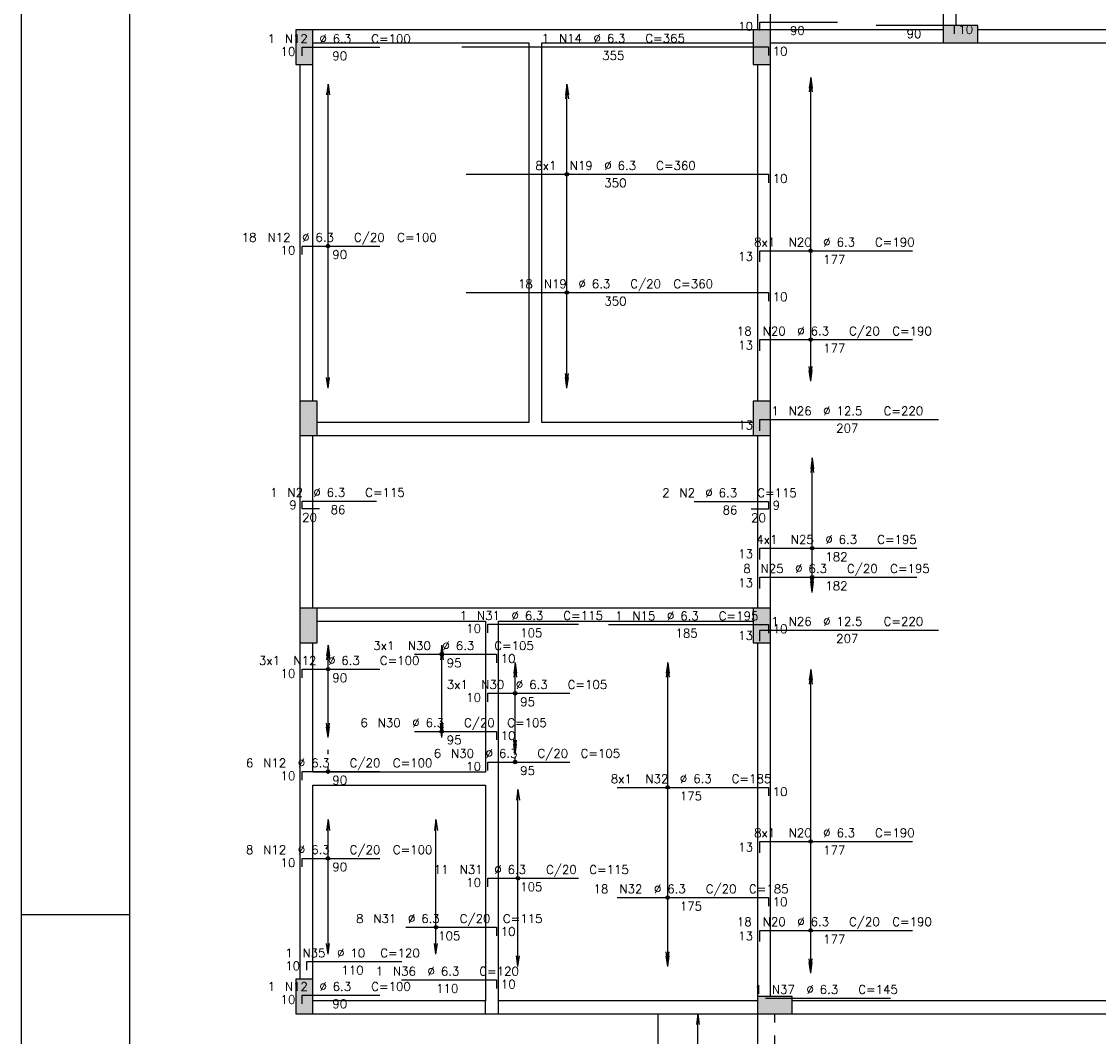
# Model space of a CAD drawing. Extents: x 0 to 119, y 0 to 84.
# Tile 2 of 8: x 0 to 25, y 27 to 50. Entities that reach past the tile are written whole.
import ezdxf

# ---------------------------------------------------------------- set-up
doc = ezdxf.new("R2010")
doc.units = 0
doc.header["$MEASUREMENT"] = 0
doc.linetypes.add('ESTILO_TQS_0001', pattern=[1, 0.7, -0.3])
doc.linetypes.add('ESTILO_TQS_0002', pattern=[0.4, 0.1, -0.3])
for name, color, linetype in [('1', 1, 'CONTINUOUS'), ('2', 2, 'CONTINUOUS'), ('6', 6, 'CONTINUOUS'), ('8', 8, 'CONTINUOUS'), ('9', 9, 'CONTINUOUS')]:
    doc.layers.add(name, color=color, linetype=linetype)
doc.styles.get("Standard").update_dxf_attribs({"font": 'ROMANS.SHX'})

msp = doc.modelspace()

# ---------------------------------------------------------------- linework, layer by layer
at = {"layer": '1', "linetype": 'Continuous'}
for p, q in [((0, 0), (0, 84.1)), ((21.75, 50.1), (21.75, 50.1)), ((6.55, 49.8), (6.55, 49.8)), ((17.15, 49.8), (17.15, 49.8)), ((6.65, 41.2), (6.65, 41.2)), ((17.15, 41.2), (17.15, 41.2)), ((6.65, 36.4), (6.65, 36.4)), ((17.15, 36.4), (17.15, 36.4)), ((0, 29.7), (2.5, 29.7)), ((6.55, 27.8), (6.55, 27.8)), ((17.45, 27.6), (17.45, 27.6)), ((14.75, 14.2), (14.75, 27.4))]:
    msp.add_line(p, q, dxfattribs=at)
at = {"layer": '1', "linetype": 'ESTILO_TQS_0002'}
for p, q in [((7.1, 33.014), (7.1, 33.8)), ((11.433, 33.235), (11.433, 33.4))]:
    msp.add_line(p, q, dxfattribs=at)
at = {"layer": '1', "linetype": 'Continuous'}
for points in [[(17.05, 56.2), (17.05, 50.2)], [(17.35, 50.2), (17.35, 56.2)], [(21.35, 56.2), (21.35, 50.3)], [(21.65, 50.3), (21.65, 56.2)], [(11.9, 50.2), (6.75, 50.2)], [(16.95, 50.2), (11.9, 50.2)], [(21.35, 50.2), (17.35, 50.2)], [(29.75, 50.2), (22.15, 50.2)], [(6.75, 49.9), (11.75, 49.9)], [(11.75, 49.9), (11.75, 41.1)], [(12.05, 49.9), (16.95, 49.9)], [(12.05, 41.1), (12.05, 49.9)], [(17.35, 49.9), (21.35, 49.9)], [(22.15, 49.9), (29.75, 49.9)], [(6.45, 49.4), (6.45, 41.6)], [(6.75, 41.6), (6.75, 49.4)], [(17.05, 49.4), (17.05, 41.6)], [(17.35, 41.6), (17.35, 49.4)], [(11.75, 41.1), (6.85, 41.1)], [(16.95, 41.1), (12.05, 41.1)], [(6.45, 40.8), (6.45, 36.8)], [(6.75, 36.8), (6.75, 40.8)], [(6.85, 40.8), (11.9, 40.8)], [(11.9, 40.8), (16.95, 40.8)], [(17.05, 40.8), (17.05, 36.8)], [(17.35, 36.8), (17.35, 40.8)], [(10.9, 36.8), (6.85, 36.8)], [(16.95, 36.8), (10.9, 36.8)], [(6.85, 36.5), (10.75, 36.5)], [(10.75, 36.5), (10.75, 33)], [(11.05, 36.5), (16.95, 36.5)], [(11.05, 32.85), (11.05, 36.5)], [(6.45, 36), (6.45, 32.85)], [(6.75, 33), (6.75, 36)], [(17.05, 36), (17.05, 27.8)], [(17.35, 27.8), (17.35, 36)], [(10.75, 33), (6.75, 33)], [(6.45, 32.85), (6.45, 28.2)], [(6.75, 28.2), (6.75, 32.7)], [(6.75, 32.7), (10.75, 32.7)], [(10.75, 32.7), (10.75, 27.7)], [(11.05, 27.7), (11.05, 32.85)], [(10.75, 27.7), (6.75, 27.7)], [(10.75, 27.4), (10.75, 27.7)], [(17.05, 27.7), (11.05, 27.7)], [(11.05, 27.4), (11.05, 27.7)], [(29.25, 27.7), (17.85, 27.7)], [(6.75, 27.4), (10.9, 27.4)], [(10.9, 27.4), (17.05, 27.4)], [(17.85, 27.4), (29.25, 27.4)]]:
    msp.add_lwpolyline(points, dxfattribs=at)
at = {"layer": '2', "linetype": 'Continuous'}
for p, q in [((7.1, 48.94), (7.067, 48.692)), ((7.1, 41.9), (7.1, 48.94)), ((7.1, 48.94), (7.133, 48.692)), ((7.1, 48.94), (7.1, 48.94)), ((12.633, 48.94), (12.6, 48.692)), ((12.633, 41.9), (12.633, 48.94)), ((12.633, 48.94), (12.666, 48.692)), ((12.633, 48.94), (12.633, 48.94)), ((18.28, 49.1), (18.247, 48.852)), ((18.28, 49.01), (18.247, 48.762)), ((18.28, 42.06), (18.28, 49.1)), ((18.28, 49.1), (18.313, 48.852)), ((18.28, 49.1), (18.28, 49.1)), ((18.28, 42.15), (18.28, 49.01)), ((18.28, 49.01), (18.313, 48.762)), ((18.28, 49.01), (18.28, 49.01)), ((12.633, 48.85), (12.6, 48.602)), ((12.633, 41.99), (12.633, 48.85)), ((12.633, 48.85), (12.666, 48.602)), ((12.633, 48.85), (12.633, 48.85)), ((12.633, 41.99), (12.6, 42.238)), ((12.633, 41.99), (12.666, 42.238)), ((18.28, 42.15), (18.247, 42.398)), ((18.28, 42.06), (18.247, 42.308)), ((18.28, 42.15), (18.313, 42.398)), ((18.28, 42.06), (18.313, 42.308)), ((7.1, 41.9), (7.067, 42.148)), ((7.1, 41.9), (7.133, 42.148)), ((12.633, 41.9), (12.6, 42.148)), ((12.633, 41.9), (12.666, 42.148)), ((12.633, 41.99), (12.633, 41.99)), ((18.28, 42.15), (18.28, 42.15)), ((18.28, 42.06), (18.28, 42.06)), ((7.1, 41.9), (7.1, 41.9)), ((12.633, 41.9), (12.633, 41.9)), ((18.313, 40.28), (18.281, 40.032)), ((18.313, 40.19), (18.281, 39.942)), ((18.313, 37.16), (18.313, 40.28)), ((18.313, 40.28), (18.346, 40.032)), ((18.313, 40.28), (18.313, 40.28)), ((18.313, 37.25), (18.313, 40.19)), ((18.313, 40.19), (18.346, 39.942)), ((18.313, 40.19), (18.313, 40.19)), ((18.313, 37.25), (18.281, 37.498)), ((18.313, 37.25), (18.346, 37.498)), ((18.313, 37.16), (18.281, 37.408)), ((18.313, 37.16), (18.346, 37.408)), ((18.313, 37.25), (18.313, 37.25)), ((18.313, 37.16), (18.313, 37.16)), ((7.1, 35.94), (7.067, 35.692)), ((7.1, 33.8), (7.1, 35.94)), ((7.1, 35.94), (7.133, 35.692)), ((7.1, 35.94), (7.1, 35.94)), ((9.733, 35.94), (9.701, 35.692)), ((9.733, 33.8), (9.733, 35.94)), ((9.733, 35.94), (9.766, 35.692)), ((9.733, 35.94), (9.733, 35.94)), ((7.1, 35.85), (7.067, 35.602)), ((7.1, 33.89), (7.1, 35.85)), ((7.1, 35.85), (7.133, 35.602)), ((7.1, 35.85), (7.1, 35.85)), ((9.733, 35.85), (9.701, 35.602)), ((9.733, 33.89), (9.733, 35.85)), ((9.733, 35.85), (9.766, 35.602)), ((9.733, 35.85), (9.733, 35.85)), ((11.433, 35.54), (11.401, 35.292)), ((11.433, 35.45), (11.401, 35.202)), ((11.433, 33.4), (11.433, 35.54)), ((11.433, 35.54), (11.466, 35.292)), ((11.433, 35.54), (11.433, 35.54)), ((11.433, 33.49), (11.433, 35.45)), ((11.433, 35.45), (11.466, 35.202)), ((11.433, 35.45), (11.433, 35.45)), ((14.967, 35.54), (14.934, 35.292)), ((14.967, 35.45), (14.934, 35.202)), ((14.967, 28.5), (14.967, 35.54)), ((14.967, 35.54), (14.999, 35.292)), ((14.967, 35.54), (14.967, 35.54)), ((14.967, 28.59), (14.967, 35.45)), ((14.967, 35.45), (14.999, 35.202)), ((14.967, 35.45), (14.967, 35.45)), ((18.28, 35.38), (18.247, 35.132)), ((18.28, 35.29), (18.247, 35.042)), ((18.28, 28.34), (18.28, 35.38)), ((18.28, 35.38), (18.313, 35.132)), ((18.28, 35.38), (18.28, 35.38)), ((18.28, 28.43), (18.28, 35.29)), ((18.28, 35.29), (18.313, 35.042)), ((18.28, 35.29), (18.28, 35.29)), ((7.1, 33.89), (7.067, 34.138)), ((7.1, 33.8), (7.067, 34.048)), ((7.1, 33.89), (7.133, 34.138)), ((7.1, 33.8), (7.133, 34.048)), ((9.733, 33.89), (9.701, 34.138)), ((9.733, 33.8), (9.701, 34.048)), ((9.733, 33.89), (9.766, 34.138)), ((9.733, 33.8), (9.766, 34.048)), ((7.1, 33.89), (7.1, 33.89)), ((7.1, 33.8), (7.1, 33.8)), ((9.733, 33.89), (9.733, 33.89)), ((9.733, 33.8), (9.733, 33.8)), ((11.433, 33.49), (11.401, 33.738)), ((11.433, 33.49), (11.466, 33.738)), ((11.433, 33.4), (11.401, 33.648)), ((11.433, 33.4), (11.466, 33.648)), ((11.433, 33.49), (11.433, 33.49)), ((11.433, 33.4), (11.433, 33.4)), ((11.5, 32.6), (11.467, 32.352)), ((11.5, 28.5), (11.5, 32.6)), ((11.5, 32.6), (11.533, 32.352)), ((11.5, 32.6), (11.5, 32.6)), ((7.1, 31.9), (7.067, 31.652)), ((7.1, 28.78), (7.1, 31.9)), ((7.1, 31.9), (7.133, 31.652)), ((7.1, 31.9), (7.1, 31.9)), ((9.6, 31.9), (9.567, 31.652)), ((9.6, 28.78), (9.6, 31.9)), ((9.6, 31.9), (9.633, 31.652)), ((9.6, 31.9), (9.6, 31.9)), ((7.1, 28.78), (7.067, 29.028)), ((7.1, 28.78), (7.133, 29.028)), ((9.6, 28.78), (9.567, 29.028)), ((9.6, 28.78), (9.633, 29.028)), ((7.1, 28.78), (7.1, 28.78)), ((9.6, 28.78), (9.6, 28.78)), ((11.5, 28.5), (11.467, 28.748)), ((11.5, 28.5), (11.533, 28.748)), ((14.967, 28.59), (14.934, 28.838)), ((14.967, 28.5), (14.934, 28.748)), ((14.967, 28.59), (14.999, 28.838)), ((14.967, 28.5), (14.999, 28.748)), ((11.5, 28.5), (11.5, 28.5)), ((14.967, 28.59), (14.967, 28.59)), ((14.967, 28.5), (14.967, 28.5)), ((18.28, 28.43), (18.247, 28.678)), ((18.28, 28.34), (18.247, 28.588)), ((18.28, 28.43), (18.313, 28.678)), ((18.28, 28.34), (18.313, 28.588)), ((18.28, 28.43), (18.28, 28.43)), ((18.28, 28.34), (18.28, 28.34)), ((15.667, 27.4), (15.634, 27.152)), ((15.667, 20.05), (15.667, 27.4)), ((15.667, 27.4), (15.699, 27.152)), ((15.667, 27.4), (15.667, 27.4))]:
    msp.add_line(p, q, dxfattribs=at)
for points in [[(6.35, 49.4), (6.75, 49.4), (6.75, 50.2), (6.35, 50.2), (6.35, 49.4)], [(16.95, 49.4), (17.35, 49.4), (17.35, 50.2), (16.95, 50.2), (16.95, 49.4)], [(22.15, 49.9), (22.15, 50.3), (21.35, 50.3), (21.35, 49.9), (22.15, 49.9)], [(6.45, 40.8), (6.85, 40.8), (6.85, 41.6), (6.45, 41.6), (6.45, 40.8)], [(16.95, 40.8), (17.35, 40.8), (17.35, 41.6), (16.95, 41.6), (16.95, 40.8)], [(6.45, 36), (6.85, 36), (6.85, 36.8), (6.45, 36.8), (6.45, 36)], [(16.95, 36), (17.35, 36), (17.35, 36.8), (16.95, 36.8), (16.95, 36)], [(6.35, 27.4), (6.75, 27.4), (6.75, 28.2), (6.35, 28.2), (6.35, 27.4)], [(17.05, 27.8), (17.05, 27.4), (17.85, 27.4), (17.85, 27.8), (17.05, 27.8)]]:
    msp.add_lwpolyline(points, dxfattribs=at)
for centre, radius in [((12.633, 46.854), 0.0416), ((12.633, 46.854), 0.0208), ((7.1, 45.192), 0.0416), ((7.1, 45.192), 0.0208), ((18.28, 45.082), 0.0416), ((18.28, 45.082), 0.0208), ((12.633, 44.114), 0.0416), ((12.633, 44.114), 0.0208), ((18.28, 43.022), 0.0416), ((18.28, 43.022), 0.0208), ((18.313, 38.19), 0.0416), ((18.313, 38.19), 0.0208), ((18.313, 37.517), 0.0416), ((18.313, 37.517), 0.0208), ((9.733, 35.731), 0.0416), ((9.733, 35.731), 0.0208), ((7.1, 35.386), 0.0416), ((7.1, 35.386), 0.0208), ((11.433, 34.829), 0.0416), ((11.433, 34.829), 0.0208), ((9.733, 33.946), 0.0416), ((9.733, 33.946), 0.0208), ((11.433, 33.235), 0.0416), ((11.433, 33.235), 0.0208), ((7.1, 33.014), 0.0416), ((7.1, 33.014), 0.0208), ((14.967, 32.648), 0.0416), ((14.967, 32.648), 0.0208), ((18.28, 31.394), 0.0416), ((18.28, 31.394), 0.0208), ((7.1, 31.003), 0.0416), ((7.1, 31.003), 0.0208), ((11.5, 30.542), 0.0416), ((11.5, 30.542), 0.0208), ((14.967, 30.095), 0.0416), ((14.967, 30.095), 0.0208), ((9.6, 29.406), 0.0416), ((9.6, 29.406), 0.0208), ((18.28, 29.334), 0.0416), ((18.28, 29.334), 0.0208)]:
    msp.add_circle(centre, radius, dxfattribs=at)
at = {"layer": '6', "linetype": 'Continuous'}
for p, q in [((17.1, 50.182), (17.1, 50.382)), ((17.1, 50.382), (18.9, 50.382)), ((19.8, 50.31), (21.6, 50.31)), ((21.6, 50.31), (21.6, 50.11)), ((6.5, 49.596), (6.5, 49.796)), ((6.5, 49.796), (8.3, 49.796)), ((10.2, 49.804), (17.3, 49.804)), ((17.3, 49.804), (17.3, 49.604)), ((10.3, 46.854), (17.3, 46.854)), ((17.3, 46.854), (17.3, 46.654)), ((6.5, 44.992), (6.5, 45.192)), ((6.5, 45.192), (8.3, 45.192)), ((17.1, 44.822), (17.1, 45.082)), ((17.1, 45.082), (20.64, 45.082)), ((10.3, 44.114), (17.3, 44.114)), ((17.3, 44.114), (17.3, 43.914)), ((17.1, 42.762), (17.1, 43.022)), ((17.1, 43.022), (20.64, 43.022)), ((17.1, 40.91), (17.1, 41.17)), ((17.1, 41.17), (21.24, 41.17)), ((6.5, 39.102), (6.5, 39.282)), ((6.5, 39.282), (8.22, 39.282)), ((15.58, 39.274), (17.3, 39.274)), ((17.3, 39.274), (17.3, 39.094)), ((6.9, 39.102), (6.5, 39.102)), ((17.3, 39.094), (16.9, 39.094)), ((17.1, 37.93), (17.1, 38.19)), ((17.1, 38.19), (20.74, 38.19)), ((17.1, 37.257), (17.1, 37.517)), ((17.1, 37.517), (20.74, 37.517)), ((10.8, 36.228), (10.8, 36.428)), ((10.8, 36.428), (12.9, 36.428)), ((13.6, 36.42), (17.3, 36.42)), ((17.1, 36.034), (17.1, 36.294)), ((17.1, 36.294), (21.24, 36.294)), ((17.3, 36.42), (17.3, 36.22)), ((9.1, 35.731), (11, 35.731)), ((11, 35.731), (11, 35.531)), ((6.5, 35.186), (6.5, 35.386)), ((6.5, 35.386), (8.3, 35.386)), ((10.8, 34.629), (10.8, 34.829)), ((10.8, 34.829), (12.7, 34.829)), ((9.1, 33.946), (11, 33.946)), ((11, 33.946), (11, 33.746)), ((10.8, 33.035), (10.8, 33.235)), ((10.8, 33.235), (12.7, 33.235)), ((6.5, 32.814), (6.5, 33.014)), ((6.5, 33.014), (8.3, 33.014)), ((13.8, 32.648), (17.3, 32.648)), ((17.3, 32.648), (17.3, 32.448)), ((17.1, 31.134), (17.1, 31.394)), ((17.1, 31.394), (20.64, 31.394)), ((6.5, 30.803), (6.5, 31.003)), ((6.5, 31.003), (8.3, 31.003)), ((10.8, 30.342), (10.8, 30.542)), ((10.8, 30.542), (12.9, 30.542)), ((13.8, 30.095), (17.3, 30.095)), ((17.3, 30.095), (17.3, 29.895)), ((8.9, 29.406), (11, 29.406)), ((11, 29.406), (11, 29.206)), ((17.1, 29.074), (17.1, 29.334)), ((17.1, 29.334), (20.64, 29.334)), ((6.609, 28.41), (6.609, 28.61)), ((6.609, 28.61), (8.809, 28.61)), ((8.804, 28.186), (11.004, 28.186)), ((11.004, 28.186), (11.004, 27.986)), ((6.5, 27.632), (6.5, 27.832)), ((6.5, 27.832), (8.3, 27.832)), ((17.231, 27.766), (20.131, 27.766))]:
    msp.add_line(p, q, dxfattribs=at)
at = {"layer": '6', "linetype": 'ESTILO_TQS_0001'}
for points in [[(17.05, 27.4), (17.05, 14.2)], [(17.45, 14.2), (17.45, 27.4)]]:
    msp.add_lwpolyline(points, dxfattribs=at)
at = {"layer": '8', "linetype": 'Continuous'}
msp.add_line((2.5, 83.1), (2.5, 1), dxfattribs=at)
at = {"layer": '9', "linetype": 'Continuous'}
for points in [[(6.35, 49.4), (6.75, 49.4), (6.75, 50.2)], [(6.35, 49.4), (6.75, 50.2), (6.35, 50.2)], [(6.35, 49.4), (6.35, 50.2), (6.35, 49.4)], [(16.95, 49.4), (17.35, 49.4), (17.35, 50.2)], [(16.95, 49.4), (17.35, 50.2), (16.95, 50.2)], [(16.95, 49.4), (16.95, 50.2), (16.95, 49.4)], [(22.15, 49.9), (22.15, 50.3), (21.35, 50.3)], [(22.15, 49.9), (21.35, 50.3), (21.35, 49.9)], [(22.15, 49.9), (21.35, 49.9), (22.15, 49.9)], [(6.45, 40.8), (6.85, 40.8), (6.85, 41.6)], [(6.45, 40.8), (6.85, 41.6), (6.45, 41.6)], [(6.45, 40.8), (6.45, 41.6), (6.45, 40.8)], [(16.95, 40.8), (17.35, 40.8), (17.35, 41.6)], [(16.95, 40.8), (17.35, 41.6), (16.95, 41.6)], [(16.95, 40.8), (16.95, 41.6), (16.95, 40.8)], [(6.45, 36), (6.85, 36), (6.85, 36.8)], [(6.45, 36), (6.85, 36.8), (6.45, 36.8)], [(6.45, 36), (6.45, 36.8), (6.45, 36)], [(16.95, 36), (17.35, 36), (17.35, 36.8)], [(16.95, 36), (17.35, 36.8), (16.95, 36.8)], [(16.95, 36), (16.95, 36.8), (16.95, 36)], [(6.35, 27.4), (6.75, 27.4), (6.75, 28.2)], [(6.35, 27.4), (6.75, 28.2), (6.35, 28.2)], [(6.35, 27.4), (6.35, 28.2), (6.35, 27.4)], [(17.05, 27.8), (17.05, 27.4), (17.85, 27.4)], [(17.05, 27.8), (17.85, 27.4), (17.85, 27.8)], [(17.05, 27.8), (17.85, 27.8), (17.05, 27.8)]]:
    msp.add_solid(points, dxfattribs=at)

# ---------------------------------------------------------------- texts
at = {"layer": '2', "linetype": 'Continuous'}
for s, p in [('10', (16.6, 50.182)), ('90', (17.8, 50.082)), ('90', (20.5, 50.01)), ('10', (21.7, 50.11)), ('1', (5.7, 49.896)), ('N12', (6.1, 49.896)), ('%%c 6.3', (6.9, 49.896)), ('C=100', (8.1, 49.896)), ('1', (12.05, 49.904)), ('N14', (12.45, 49.904)), ('%%c 6.3', (13.25, 49.904)), ('C=365', (14.45, 49.904)), ('10', (6, 49.596)), ('90', (7.2, 49.496)), ('355', (13.45, 49.504)), ('10', (17.4, 49.604)), ('8x1', (11.9, 46.954)), ('N19', (12.7, 46.954)), ('%%c 6.3', (13.5, 46.954)), ('C=360', (14.7, 46.954)), ('350', (13.5, 46.554)), ('10', (17.4, 46.654)), ('18', (5.1, 45.292)), ('N12', (5.7, 45.292)), ('%%c 6.3', (6.5, 45.292)), ('C/20', (7.7, 45.292)), ('C=100', (8.7, 45.292)), ('10', (6, 44.992)), ('8x1', (16.97, 45.182)), ('N20', (17.77, 45.182)), ('%%c 6.3', (18.57, 45.182)), ('C=190', (19.77, 45.182)), ('90', (7.2, 44.892)), ('13', (16.6, 44.852)), ('177', (18.57, 44.782)), ('18', (11.5, 44.214)), ('N19', (12.1, 44.214)), ('%%c 6.3', (12.9, 44.214)), ('C/20', (14.1, 44.214)), ('C=360', (15.1, 44.214)), ('350', (13.5, 43.814)), ('10', (17.4, 43.914)), ('18', (16.57, 43.122)), ('N20', (17.17, 43.122)), ('%%c 6.3', (17.97, 43.122)), ('C/20', (19.17, 43.122)), ('C=190', (20.17, 43.122)), ('13', (16.6, 42.792)), ('177', (18.57, 42.722)), ('1', (17.37, 41.27)), ('N26', (17.77, 41.27)), ('%%c 12.5', (18.57, 41.27)), ('C=220', (19.97, 41.27)), ('13', (16.6, 40.94)), ('207', (18.87, 40.87)), ('1', (5.76, 39.382)), ('N2', (6.16, 39.382)), ('%%c 6.3', (6.76, 39.382)), ('C=115', (7.96, 39.382)), ('2', (14.84, 39.374)), ('N2', (15.24, 39.374)), ('%%c 6.3', (15.84, 39.374)), ('C=115', (17.04, 39.374)), ('9', (6.2, 39.092)), ('86', (7.16, 38.982)), ('86', (16.24, 38.974)), ('9', (17.4, 39.084)), ('20', (6.5, 38.802)), ('20', (16.9, 38.794)), ('4x1', (17.02, 38.29)), ('N25', (17.82, 38.29)), ('%%c 6.3', (18.62, 38.29)), ('C=195', (19.82, 38.29)), ('13', (16.6, 37.96)), ('182', (18.62, 37.89)), ('8', (16.72, 37.617)), ('N25', (17.12, 37.617)), ('%%c 6.3', (17.92, 37.617)), ('C/20', (19.12, 37.617)), ('C=195', (20.12, 37.617)), ('13', (16.6, 37.287)), ('182', (18.62, 37.217)), ('1', (10.15, 36.528)), ('N31', (10.55, 36.528)), ('%%c 6.3', (11.35, 36.528)), ('C=115', (12.55, 36.528)), ('1', (13.75, 36.52)), ('N15', (14.15, 36.52)), ('%%c 6.3', (14.95, 36.52)), ('C=195', (16.15, 36.52)), ('10', (10.3, 36.228)), ('1', (17.37, 36.394)), ('10', (17.4, 36.22)), ('N26', (17.77, 36.394)), ('%%c 12.5', (18.57, 36.394)), ('C=220', (19.97, 36.394)), ('105', (11.55, 36.128)), ('185', (15.15, 36.12)), ('13', (16.6, 36.064)), ('207', (18.87, 35.994)), ('3x1', (8.15, 35.831)), ('N30', (8.95, 35.831)), ('%%c 6.3', (9.75, 35.831)), ('C=105', (10.95, 35.831)), ('3x1', (5.5, 35.486)), ('N12', (6.3, 35.486)), ('%%c 6.3', (7.1, 35.486)), ('C=100', (8.3, 35.486)), ('10', (11.1, 35.531)), ('95', (9.85, 35.431)), ('10', (6, 35.186)), ('90', (7.2, 35.086)), ('3x1', (9.85, 34.929)), ('N30', (10.65, 34.929)), ('%%c 6.3', (11.45, 34.929)), ('C=105', (12.65, 34.929)), ('10', (10.3, 34.629)), ('95', (11.55, 34.529)), ('6', (7.85, 34.046)), ('N30', (8.25, 34.046)), ('%%c 6.3', (9.05, 34.046)), ('C/20', (10.25, 34.046)), ('C=105', (11.25, 34.046)), ('10', (11.1, 33.746)), ('95', (9.85, 33.646)), ('6', (9.55, 33.335)), ('N30', (9.95, 33.335)), ('%%c 6.3', (10.75, 33.335)), ('C/20', (11.95, 33.335)), ('C=105', (12.95, 33.335)), ('6', (5.2, 33.114)), ('N12', (5.6, 33.114)), ('%%c 6.3', (6.4, 33.114)), ('C/20', (7.6, 33.114)), ('C=100', (8.6, 33.114)), ('10', (10.3, 33.035)), ('10', (6, 32.814)), ('95', (11.55, 32.935)), ('8x1', (13.65, 32.748)), ('N32', (14.45, 32.748)), ('%%c 6.3', (15.25, 32.748)), ('C=185', (16.45, 32.748)), ('90', (7.2, 32.714)), ('175', (15.25, 32.348)), ('10', (17.4, 32.448)), ('8x1', (16.97, 31.494)), ('N20', (17.77, 31.494)), ('%%c 6.3', (18.57, 31.494)), ('C=190', (19.77, 31.494)), ('8', (5.2, 31.103)), ('N12', (5.6, 31.103)), ('%%c 6.3', (6.4, 31.103)), ('C/20', (7.6, 31.103)), ('C=100', (8.6, 31.103)), ('13', (16.6, 31.164)), ('177', (18.57, 31.094)), ('10', (6, 30.803)), ('90', (7.2, 30.703)), ('11', (9.55, 30.642)), ('N31', (10.15, 30.642)), ('%%c 6.3', (10.95, 30.642)), ('C/20', (12.15, 30.642)), ('C=115', (13.15, 30.642)), ('10', (10.3, 30.342)), ('105', (11.55, 30.242)), ('18', (13.25, 30.195)), ('N32', (13.85, 30.195)), ('%%c 6.3', (14.65, 30.195)), ('C/20', (15.85, 30.195)), ('C=185', (16.85, 30.195)), ('175', (15.25, 29.795)), ('10', (17.4, 29.895)), ('8', (7.75, 29.506)), ('N31', (8.15, 29.506)), ('%%c 6.3', (8.95, 29.506)), ('C/20', (10.15, 29.506)), ('C=115', (11.15, 29.506)), ('18', (16.57, 29.434)), ('N20', (17.17, 29.434)), ('%%c 6.3', (17.97, 29.434)), ('C/20', (19.17, 29.434)), ('C=190', (20.17, 29.434)), ('105', (9.65, 29.106)), ('10', (11.1, 29.206)), ('13', (16.6, 29.104)), ('177', (18.57, 29.034)), ('1', (6.109, 28.71)), ('N35', (6.509, 28.71)), ('%%c 10', (7.309, 28.71)), ('C=120', (8.309, 28.71)), ('10', (6.109, 28.41)), ('110', (7.409, 28.31)), ('1', (8.204, 28.286)), ('N36', (8.604, 28.286)), ('%%c 6.3', (9.404, 28.286)), ('C=120', (10.604, 28.286)), ('10', (11.104, 27.986)), ('1', (5.7, 27.932)), ('N12', (6.1, 27.932)), ('%%c 6.3', (6.9, 27.932)), ('C=100', (8.1, 27.932)), ('110', (9.604, 27.886)), ('1', (16.981, 27.866)), ('N37', (17.381, 27.866)), ('%%c 6.3', (18.181, 27.866)), ('C=145', (19.381, 27.866)), ('10', (6, 27.632)), ('90', (7.2, 27.532))]:
    msp.add_text(s, height=0.2, dxfattribs=at).set_placement(p)

doc.saveas('drawing.dxf')
